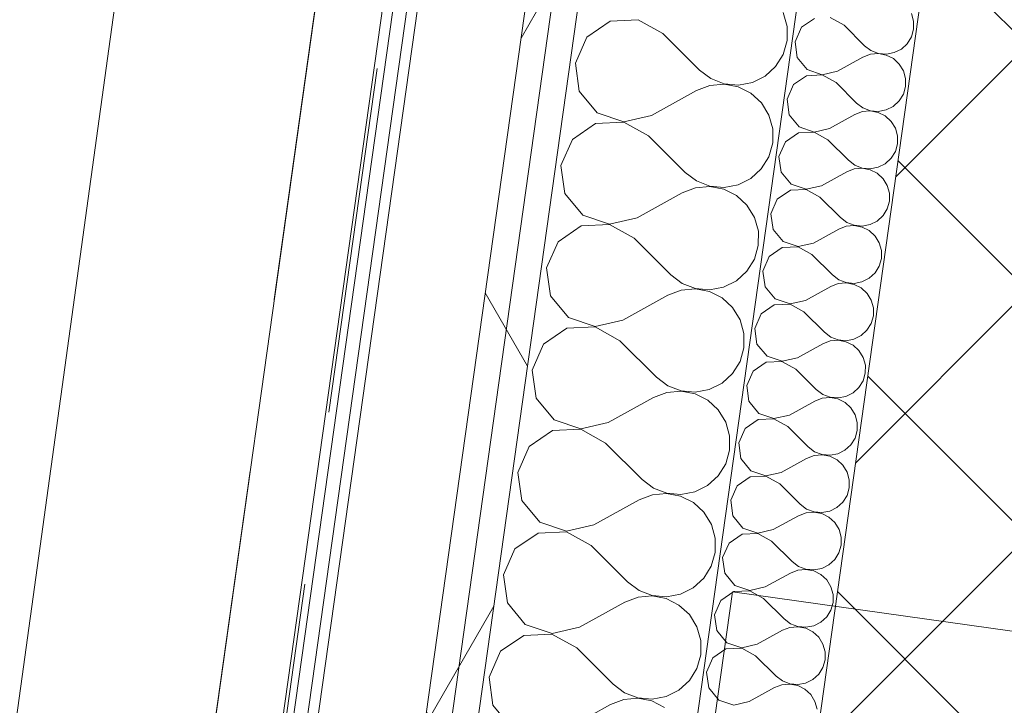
# Model space of a CAD drawing. Header units: millimetres. Extents: x 74467 to 235410, y -65 to 114857.
# Tile 71 of 256: x 84201 to 84769, y 95857 to 96252. Entities that reach past the tile are written whole.
import ezdxf

# ---------------------------------------------------------------- set-up
doc = ezdxf.new("R2010")
doc.units = ezdxf.units.MM
doc.header["$MEASUREMENT"] = 0
doc.linetypes.add('Katkend varjatud', pattern=[300, 200, -100])
doc.linetypes.add('Wipeout_Contour', pattern=[1000, 0, -1000])
for name, color, linetype in [('00 Kunstikonkursi LÜ jaoks asendi 2D', 7, 'Continuous'), ('1232 Välisseinad.AR', 7, 'Continuous'), ('1233 Postid.AR', 7, 'Continuous'), ('1235 Vahelaed.AR', 7, 'Continuous'), ('1245 Klaasfassaadid.AR', 7, 'Continuous'), ('1247 Lamellid.AR', 7, 'Continuous'), ('1248 Vihmaveerennid.AR', 7, 'Continuous')]:
    doc.layers.add(name, color=color, linetype=linetype)

# ---------------------------------------------------------------- blocks, each defined once
blk = doc.blocks.new('Slab_21_1', base_point=(85488.39, 103235.88))
at = {"layer": '1235 Vahelaed.AR', "color": 7, "linetype": 'Continuous', "lineweight": 13, "flags": 128}
blk.add_lwpolyline([(92532.74, 91133.4), (92269.1, 89251.85), (83692.47, 90457.21), (85488.39, 103235.88), (92952.61, 103235.88), (92952.61, 98575.89), (92952.61, 97085.9), (92952.61, 95885.86), (92742.64, 95885.88), (92742.64, 95485.88), (93142.61, 95485.88), (92577.56, 91453.23)], dxfattribs=at)
blk = doc.blocks.new('Beam_26_1', base_point=(83688.44, 92548.12))
at = {"color": 254, "linetype": 'Wipeout_Contour', "lineweight": 0, "ltscale": 508920.643524}
blk.add_wipeout([(83846.88, 92525.86), (84650.6, 98244.65), (84492.16, 98266.92), (83688.44, 92548.12)], dxfattribs=at).dxf.layer = '1247 Lamellid.AR'
at = {"layer": '1247 Lamellid.AR', "color": 7, "linetype": 'Continuous', "lineweight": 13, "flags": 128}
for points in [[(83688.44, 92548.12), (84492.16, 98266.92)], [(83846.88, 92525.86), (84650.6, 98244.65)]]:
    blk.add_lwpolyline(points, dxfattribs=at)
blk = doc.blocks.new('Beam_49_1', base_point=(83688.44, 92548.12))
at = {"layer": '1247 Lamellid.AR', "color": 7, "linetype": 'Katkend varjatud', "lineweight": 13, "flags": 128}
for points in [[(83688.44, 92548.12), (84492.16, 98266.92)], [(83846.88, 92525.86), (84650.6, 98244.65)]]:
    blk.add_lwpolyline(points, dxfattribs=at)
blk = doc.blocks.new('*X1314')
at = {"layer": '1232 Välisseinad.AR', "color": 252, "linetype": 'Continuous', "lineweight": 13, "true_color": 0x8c8d8c}
for p, q in [((84643.54, 96248.04), (84641.31, 96255.94)), ((84541.5, 96251), (84528.08, 96241.8)), ((84557.75, 96251.76), (84541.5, 96251)), ((84571.97, 96243.88), (84557.75, 96251.76)), ((84571.97, 96243.88), (84593.06, 96222.88)), ((84643.53, 96239.83), (84643.54, 96248.04)), ((84528.08, 96241.8), (84521.5, 96226.93)), ((84641.28, 96231.93), (84643.53, 96239.83)), ((84636.95, 96224.95), (84641.28, 96231.93)), ((84521.5, 96226.93), (84523.73, 96210.81)), ((84593.06, 96222.88), (84599.63, 96217.94)), ((84630.89, 96219.42), (84636.95, 96224.95)), ((84607.25, 96214.75), (84599.08, 96214.03)), ((84599.63, 96217.94), (84607.29, 96214.99)), ((84615.32, 96213.22), (84607.25, 96214.75)), ((84607.29, 96214.99), (84615.47, 96214.24)), ((84615.47, 96214.24), (84623.54, 96215.76)), ((84623.54, 96215.76), (84630.89, 96219.42)), ((84523.73, 96210.81), (84534.09, 96198.28)), ((84565.34, 96196.72), (84591.41, 96211.09)), ((84599.08, 96214.03), (84591.41, 96211.09)), ((84622.66, 96209.54), (84615.32, 96213.22)), ((84628.72, 96203.99), (84622.66, 96209.54)), ((84633.02, 96197), (84628.72, 96203.99)), ((84534.09, 96198.28), (84549.5, 96193.06)), ((84533.21, 96192.05), (84519.8, 96182.86)), ((84549.46, 96192.82), (84533.21, 96192.05)), ((84563.69, 96184.93), (84549.46, 96192.82)), ((84549.5, 96193.06), (84565.34, 96196.72)), ((84635.26, 96189.1), (84633.02, 96197)), ((84635.25, 96180.89), (84635.26, 96189.1)), ((84519.8, 96182.86), (84513.22, 96167.98)), ((84563.69, 96184.93), (84584.78, 96163.93)), ((84632.99, 96172.99), (84635.25, 96180.89)), ((84628.67, 96166.01), (84632.99, 96172.99)), ((84513.22, 96167.98), (84515.44, 96151.87)), ((84584.78, 96163.93), (84591.34, 96159)), ((84622.6, 96160.48), (84628.67, 96166.01)), ((84591.34, 96159), (84599, 96156.05)), ((84615.25, 96156.81), (84622.6, 96160.48)), ((84515.44, 96151.87), (84525.8, 96139.33)), ((84557.06, 96137.78), (84583.12, 96152.15)), ((84590.79, 96155.08), (84583.12, 96152.15)), ((84598.97, 96155.81), (84590.79, 96155.08)), ((84607.04, 96154.27), (84598.97, 96155.81)), ((84599, 96156.05), (84607.18, 96155.3)), ((84614.38, 96150.59), (84607.04, 96154.27)), ((84607.18, 96155.3), (84615.25, 96156.81)), ((84620.43, 96145.04), (84614.38, 96150.59)), ((84624.74, 96138.05), (84620.43, 96145.04)), ((84525.8, 96139.33), (84541.21, 96134.11)), ((84541.21, 96134.11), (84557.06, 96137.78)), ((84626.97, 96130.15), (84624.74, 96138.05)), ((84524.93, 96133.11), (84511.51, 96123.91)), ((84541.18, 96133.88), (84524.93, 96133.11)), ((84555.4, 96125.99), (84541.18, 96133.88)), ((84626.96, 96121.94), (84626.97, 96130.15)), ((84511.51, 96123.91), (84504.93, 96109.04)), ((84555.4, 96125.99), (84576.5, 96104.99)), ((84624.71, 96114.04), (84626.96, 96121.94)), ((84620.39, 96107.06), (84624.71, 96114.04)), ((84504.93, 96109.04), (84507.16, 96092.92)), ((84614.32, 96101.53), (84620.39, 96107.06)), ((84576.5, 96104.99), (84583.06, 96100.06)), ((84606.97, 96097.87), (84614.32, 96101.53)), ((84582.51, 96096.14), (84574.84, 96093.2)), ((84590.69, 96096.86), (84582.51, 96096.14)), ((84583.06, 96100.06), (84590.72, 96097.1)), ((84598.75, 96095.33), (84590.69, 96096.86)), ((84590.72, 96097.1), (84598.9, 96096.35)), ((84606.09, 96091.65), (84598.75, 96095.33)), ((84598.9, 96096.35), (84606.97, 96097.87)), ((84507.16, 96092.92), (84517.52, 96080.39)), ((84548.78, 96078.83), (84574.84, 96093.2)), ((84612.15, 96086.1), (84606.09, 96091.65)), ((84616.46, 96079.11), (84612.15, 96086.1)), ((84517.52, 96080.39), (84532.93, 96075.17)), ((84532.93, 96075.17), (84548.78, 96078.83)), ((84618.69, 96071.21), (84616.46, 96079.11)), ((84516.65, 96074.16), (84503.23, 96064.97)), ((84532.89, 96074.93), (84516.65, 96074.16)), ((84547.12, 96067.04), (84532.89, 96074.93)), ((84547.12, 96067.04), (84568.21, 96046.05)), ((84618.68, 96063), (84618.69, 96071.21)), ((84503.23, 96064.97), (84496.65, 96050.09)), ((84616.43, 96055.1), (84618.68, 96063)), ((84496.65, 96050.09), (84498.87, 96033.98)), ((84612.1, 96048.12), (84616.43, 96055.1)), ((84568.21, 96046.05), (84574.77, 96041.11)), ((84606.03, 96042.59), (84612.1, 96048.12)), ((84574.77, 96041.11), (84582.44, 96038.16)), ((84590.61, 96037.41), (84598.68, 96038.93)), ((84598.68, 96038.93), (84606.03, 96042.59)), ((84498.87, 96033.98), (84509.24, 96021.44)), ((84540.49, 96019.89), (84566.55, 96034.26)), ((84574.22, 96037.19), (84566.55, 96034.26)), ((84582.4, 96037.92), (84574.22, 96037.19)), ((84590.47, 96036.38), (84582.4, 96037.92)), ((84582.44, 96038.16), (84590.61, 96037.41)), ((84597.81, 96032.7), (84590.47, 96036.38)), ((84603.86, 96027.16), (84597.81, 96032.7)), ((84608.17, 96020.16), (84603.86, 96027.16)), ((84509.24, 96021.44), (84524.64, 96016.22)), ((84524.61, 96015.99), (84508.36, 96015.22)), ((84538.83, 96008.1), (84524.61, 96015.99)), ((84524.64, 96016.22), (84540.49, 96019.89)), ((84610.41, 96012.26), (84608.17, 96020.16)), ((84508.36, 96015.22), (84494.94, 96006.02)), ((84610.4, 96004.05), (84610.41, 96012.26)), ((84494.94, 96006.02), (84488.37, 95991.15)), ((84538.83, 96008.1), (84559.93, 95987.1)), ((84608.14, 95996.16), (84610.4, 96004.05)), ((84603.82, 95989.18), (84608.14, 95996.16)), ((84488.37, 95991.15), (84490.59, 95975.03)), ((84597.75, 95983.64), (84603.82, 95989.18)), ((84559.93, 95987.1), (84566.49, 95982.17)), ((84566.49, 95982.17), (84574.15, 95979.21)), ((84590.4, 95979.98), (84597.75, 95983.64)), ((84565.94, 95978.25), (84558.27, 95975.31)), ((84574.12, 95978.97), (84565.94, 95978.25)), ((84582.18, 95977.44), (84574.12, 95978.97)), ((84574.15, 95979.21), (84582.33, 95978.47)), ((84589.52, 95973.76), (84582.18, 95977.44)), ((84582.33, 95978.47), (84590.4, 95979.98)), ((84490.59, 95975.03), (84500.95, 95962.5)), ((84532.21, 95960.94), (84558.27, 95975.31)), ((84595.58, 95968.21), (84589.52, 95973.76)), ((84599.89, 95961.22), (84595.58, 95968.21)), ((84500.95, 95962.5), (84516.36, 95957.28)), ((84516.36, 95957.28), (84532.21, 95960.94)), ((84602.12, 95953.32), (84599.89, 95961.22)), ((84500.08, 95956.27), (84486.66, 95947.08)), ((84516.33, 95957.04), (84500.08, 95956.27)), ((84530.55, 95949.15), (84516.33, 95957.04)), ((84602.11, 95945.11), (84602.12, 95953.32)), ((84530.55, 95949.15), (84551.64, 95928.16)), ((84486.66, 95947.08), (84480.08, 95932.2)), ((84599.86, 95937.21), (84602.11, 95945.11)), ((84595.53, 95930.23), (84599.86, 95937.21)), ((84480.08, 95932.2), (84482.31, 95916.09)), ((84551.64, 95928.16), (84558.21, 95923.22)), ((84589.46, 95924.7), (84595.53, 95930.23)), ((84557.66, 95919.3), (84549.99, 95916.37)), ((84565.83, 95920.03), (84557.66, 95919.3)), ((84558.21, 95923.22), (84565.87, 95920.27)), ((84573.9, 95918.49), (84565.83, 95920.03)), ((84565.87, 95920.27), (84574.05, 95919.52)), ((84574.05, 95919.52), (84582.12, 95921.04)), ((84582.12, 95921.04), (84589.46, 95924.7)), ((84482.31, 95916.09), (84492.67, 95903.55)), ((84523.92, 95902), (84549.99, 95916.37)), ((84581.24, 95914.81), (84573.9, 95918.49)), ((84587.3, 95909.27), (84581.24, 95914.81)), ((84591.6, 95902.28), (84587.3, 95909.27)), ((84492.67, 95903.55), (84508.07, 95898.34)), ((84593.84, 95894.37), (84591.6, 95902.28)), ((84491.79, 95897.33), (84478.38, 95888.13)), ((84508.04, 95898.1), (84491.79, 95897.33)), ((84522.27, 95890.21), (84508.04, 95898.1)), ((84508.07, 95898.34), (84523.92, 95902)), ((84593.83, 95886.16), (84593.84, 95894.37)), ((84478.38, 95888.13), (84471.8, 95873.26)), ((84522.27, 95890.21), (84543.36, 95869.21)), ((84591.57, 95878.27), (84593.83, 95886.16)), ((84587.25, 95871.29), (84591.57, 95878.27)), ((84471.8, 95873.26), (84474.02, 95857.15)), ((84543.36, 95869.21), (84549.92, 95864.28)), ((84581.18, 95865.75), (84587.25, 95871.29)), ((84549.92, 95864.28), (84557.58, 95861.32)), ((84573.83, 95862.09), (84581.18, 95865.75)), ((84474.02, 95857.15), (84484.38, 95844.61)), ((84515.64, 95843.05), (84541.7, 95857.42)), ((84549.37, 95860.36), (84541.7, 95857.42)), ((84557.55, 95861.09), (84549.37, 95860.36)), ((84565.62, 95859.55), (84557.55, 95861.09)), ((84557.58, 95861.32), (84565.76, 95860.58)), ((84572.96, 95855.87), (84565.62, 95859.55)), ((84565.76, 95860.58), (84573.83, 95862.09))]:
    blk.add_line(p, q, dxfattribs=at)
blk = doc.blocks.new('*X1315')
at = {"layer": '1232 Välisseinad.AR', "color": 252, "linetype": 'Continuous', "lineweight": 13, "true_color": 0x8c8d8c}
for p, q in [((84716.47, 96251.01), (84715.22, 96255.43)), ((84659.33, 96252.66), (84651.81, 96247.51)), ((84676.39, 96248.68), (84668.43, 96253.09)), ((84676.39, 96248.68), (84688.2, 96236.92)), ((84716.47, 96246.41), (84716.47, 96251.01)), ((84651.81, 96247.51), (84648.13, 96239.18)), ((84715.21, 96241.99), (84716.47, 96246.41)), ((84648.13, 96239.18), (84649.38, 96230.16)), ((84709.39, 96234.98), (84712.78, 96238.08)), ((84712.78, 96238.08), (84715.21, 96241.99)), ((84691.57, 96231.96), (84687.28, 96230.32)), ((84688.2, 96236.92), (84691.88, 96234.15)), ((84696.15, 96232.37), (84691.57, 96231.96)), ((84691.88, 96234.15), (84696.17, 96232.5)), ((84700.67, 96231.51), (84696.15, 96232.37)), ((84696.17, 96232.5), (84700.75, 96232.08)), ((84704.78, 96229.45), (84700.67, 96231.51)), ((84700.75, 96232.08), (84705.27, 96232.93)), ((84705.27, 96232.93), (84709.39, 96234.98)), ((84649.38, 96230.16), (84655.18, 96223.14)), ((84672.68, 96222.27), (84687.28, 96230.32)), ((84708.17, 96226.34), (84704.78, 96229.45)), ((84710.58, 96222.42), (84708.17, 96226.34)), ((84663.79, 96220.08), (84654.69, 96219.65)), ((84655.18, 96223.14), (84663.81, 96220.22)), ((84671.75, 96215.67), (84663.79, 96220.08)), ((84663.81, 96220.22), (84672.68, 96222.27)), ((84711.83, 96218), (84710.58, 96222.42)), ((84647.18, 96214.51), (84643.49, 96206.17)), ((84654.69, 96219.65), (84647.18, 96214.51)), ((84671.75, 96215.67), (84683.57, 96203.91)), ((84711.83, 96213.4), (84711.83, 96218)), ((84708.14, 96205.07), (84710.57, 96208.98)), ((84710.57, 96208.98), (84711.83, 96213.4)), ((84643.49, 96206.17), (84644.74, 96197.15)), ((84683.57, 96203.91), (84687.24, 96201.15)), ((84704.75, 96201.97), (84708.14, 96205.07)), ((84668.04, 96189.26), (84682.64, 96197.31)), ((84686.93, 96198.95), (84682.64, 96197.31)), ((84691.51, 96199.36), (84686.93, 96198.95)), ((84687.24, 96201.15), (84691.53, 96199.49)), ((84696.03, 96198.5), (84691.51, 96199.36)), ((84691.53, 96199.49), (84696.11, 96199.07)), ((84700.14, 96196.44), (84696.03, 96198.5)), ((84696.11, 96199.07), (84700.63, 96199.92)), ((84700.63, 96199.92), (84704.75, 96201.97)), ((84644.74, 96197.15), (84650.54, 96190.13)), ((84703.53, 96193.33), (84700.14, 96196.44)), ((84705.94, 96189.42), (84703.53, 96193.33)), ((84650.05, 96186.65), (84642.54, 96181.5)), ((84659.15, 96187.08), (84650.05, 96186.65)), ((84650.54, 96190.13), (84659.17, 96187.21)), ((84667.11, 96182.66), (84659.15, 96187.08)), ((84659.17, 96187.21), (84668.04, 96189.26)), ((84707.2, 96184.99), (84705.94, 96189.42)), ((84642.54, 96181.5), (84638.85, 96173.17)), ((84667.11, 96182.66), (84678.93, 96170.9)), ((84705.93, 96175.97), (84707.19, 96180.39)), ((84707.19, 96180.39), (84707.2, 96184.99)), ((84703.51, 96172.06), (84705.93, 96175.97)), ((84638.85, 96173.17), (84640.1, 96164.14)), ((84678.93, 96170.9), (84682.6, 96168.14)), ((84695.99, 96166.91), (84700.11, 96168.96)), ((84700.11, 96168.96), (84703.51, 96172.06)), ((84640.1, 96164.14), (84645.9, 96157.12)), ((84663.4, 96156.25), (84678, 96164.3)), ((84682.29, 96165.94), (84678, 96164.3)), ((84686.87, 96166.35), (84682.29, 96165.94)), ((84682.6, 96168.14), (84686.89, 96166.48)), ((84691.39, 96165.49), (84686.87, 96166.35)), ((84686.89, 96166.48), (84691.47, 96166.06)), ((84695.5, 96163.43), (84691.39, 96165.49)), ((84691.47, 96166.06), (84695.99, 96166.91)), ((84698.89, 96160.32), (84695.5, 96163.43)), ((84701.3, 96156.41), (84698.89, 96160.32)), ((84645.41, 96153.64), (84637.9, 96148.49)), ((84654.51, 96154.07), (84645.41, 96153.64)), ((84645.9, 96157.12), (84654.53, 96154.2)), ((84662.48, 96149.65), (84654.51, 96154.07)), ((84654.53, 96154.2), (84663.4, 96156.25)), ((84702.56, 96151.98), (84701.3, 96156.41)), ((84702.55, 96147.38), (84702.56, 96151.98)), ((84637.9, 96148.49), (84634.21, 96140.16)), ((84662.48, 96149.65), (84674.29, 96137.89)), ((84701.29, 96142.96), (84702.55, 96147.38)), ((84698.87, 96139.05), (84701.29, 96142.96)), ((84634.21, 96140.16), (84635.46, 96131.13)), ((84674.29, 96137.89), (84677.96, 96135.13)), ((84677.96, 96135.13), (84682.25, 96133.47)), ((84691.35, 96133.9), (84695.47, 96135.95)), ((84695.47, 96135.95), (84698.87, 96139.05)), ((84635.46, 96131.13), (84641.26, 96124.11)), ((84658.76, 96123.24), (84673.36, 96131.29)), ((84677.65, 96132.93), (84673.36, 96131.29)), ((84682.23, 96133.34), (84677.65, 96132.93)), ((84686.75, 96132.48), (84682.23, 96133.34)), ((84682.25, 96133.47), (84686.83, 96133.05)), ((84690.86, 96130.42), (84686.75, 96132.48)), ((84686.83, 96133.05), (84691.35, 96133.9)), ((84694.25, 96127.31), (84690.86, 96130.42)), ((84641.26, 96124.11), (84649.89, 96121.19)), ((84696.67, 96123.4), (84694.25, 96127.31)), ((84640.77, 96120.63), (84633.26, 96115.48)), ((84649.87, 96121.06), (84640.77, 96120.63)), ((84657.84, 96116.64), (84649.87, 96121.06)), ((84649.89, 96121.19), (84658.76, 96123.24)), ((84697.92, 96118.97), (84696.67, 96123.4)), ((84697.91, 96114.37), (84697.92, 96118.97)), ((84633.26, 96115.48), (84629.57, 96107.15)), ((84657.84, 96116.64), (84669.65, 96104.88)), ((84696.65, 96109.95), (84697.91, 96114.37)), ((84629.57, 96107.15), (84630.82, 96098.12)), ((84694.23, 96106.04), (84696.65, 96109.95)), ((84669.65, 96104.88), (84673.32, 96102.12)), ((84673.32, 96102.12), (84677.61, 96100.46)), ((84682.19, 96100.05), (84686.71, 96100.89)), ((84686.71, 96100.89), (84690.83, 96102.95)), ((84690.83, 96102.95), (84694.23, 96106.04)), ((84630.82, 96098.12), (84636.62, 96091.1)), ((84654.13, 96090.23), (84668.72, 96098.28)), ((84673.02, 96099.92), (84668.72, 96098.28)), ((84677.6, 96100.33), (84673.02, 96099.92)), ((84682.11, 96099.47), (84677.6, 96100.33)), ((84677.61, 96100.46), (84682.19, 96100.05)), ((84686.22, 96097.41), (84682.11, 96099.47)), ((84689.61, 96094.3), (84686.22, 96097.41)), ((84636.62, 96091.1), (84645.25, 96088.18)), ((84645.25, 96088.18), (84654.13, 96090.23)), ((84692.03, 96090.39), (84689.61, 96094.3)), ((84693.28, 96085.96), (84692.03, 96090.39)), ((84636.13, 96087.62), (84628.62, 96082.47)), ((84645.23, 96088.05), (84636.13, 96087.62)), ((84653.2, 96083.63), (84645.23, 96088.05)), ((84693.27, 96081.37), (84693.28, 96085.96)), ((84628.62, 96082.47), (84624.93, 96074.14)), ((84653.2, 96083.63), (84665.01, 96071.87)), ((84692.01, 96076.94), (84693.27, 96081.37)), ((84624.93, 96074.14), (84626.18, 96065.12)), ((84686.19, 96069.94), (84689.59, 96073.03)), ((84689.59, 96073.03), (84692.01, 96076.94)), ((84668.38, 96066.91), (84664.08, 96065.27)), ((84665.01, 96071.87), (84668.68, 96069.11)), ((84672.96, 96067.32), (84668.38, 96066.91)), ((84668.68, 96069.11), (84672.98, 96067.46)), ((84677.47, 96066.46), (84672.96, 96067.32)), ((84672.98, 96067.46), (84677.55, 96067.04)), ((84677.55, 96067.04), (84682.07, 96067.89)), ((84682.07, 96067.89), (84686.19, 96069.94)), ((84626.18, 96065.12), (84631.98, 96058.09)), ((84649.49, 96057.22), (84664.08, 96065.27)), ((84681.58, 96064.4), (84677.47, 96066.46)), ((84684.97, 96061.29), (84681.58, 96064.4)), ((84687.39, 96057.38), (84684.97, 96061.29)), ((84631.98, 96058.09), (84640.61, 96055.17)), ((84640.61, 96055.17), (84649.49, 96057.22)), ((84688.64, 96052.95), (84687.39, 96057.38)), ((84631.49, 96054.61), (84623.98, 96049.46)), ((84640.59, 96055.04), (84631.49, 96054.61)), ((84648.56, 96050.62), (84640.59, 96055.04)), ((84648.56, 96050.62), (84660.37, 96038.86)), ((84688.63, 96048.36), (84688.64, 96052.95)), ((84623.98, 96049.46), (84620.3, 96041.13)), ((84687.37, 96043.93), (84688.63, 96048.36)), ((84620.3, 96041.13), (84621.54, 96032.11)), ((84660.37, 96038.86), (84664.05, 96036.1)), ((84681.55, 96036.93), (84684.95, 96040.03)), ((84684.95, 96040.03), (84687.37, 96043.93)), ((84663.74, 96033.91), (84659.44, 96032.26)), ((84668.32, 96034.31), (84663.74, 96033.91)), ((84664.05, 96036.1), (84668.34, 96034.45)), ((84672.83, 96033.45), (84668.32, 96034.31)), ((84668.34, 96034.45), (84672.92, 96034.03)), ((84676.95, 96031.39), (84672.83, 96033.45)), ((84672.92, 96034.03), (84677.43, 96034.88)), ((84677.43, 96034.88), (84681.55, 96036.93)), ((84621.54, 96032.11), (84627.34, 96025.09)), ((84644.85, 96024.22), (84659.44, 96032.26)), ((84680.34, 96028.29), (84676.95, 96031.39)), ((84682.75, 96024.37), (84680.34, 96028.29)), ((84626.85, 96021.6), (84619.34, 96016.45)), ((84635.95, 96022.03), (84626.85, 96021.6)), ((84627.34, 96025.09), (84635.97, 96022.16)), ((84643.92, 96017.61), (84635.95, 96022.03)), ((84635.97, 96022.16), (84644.85, 96024.22)), ((84684, 96019.95), (84682.75, 96024.37)), ((84619.34, 96016.45), (84615.66, 96008.12)), ((84643.92, 96017.61), (84655.73, 96005.86)), ((84683.99, 96015.35), (84684, 96019.95)), ((84680.31, 96007.02), (84682.73, 96010.93)), ((84682.73, 96010.93), (84683.99, 96015.35)), ((84615.66, 96008.12), (84616.9, 95999.1)), ((84655.73, 96005.86), (84659.41, 96003.09)), ((84676.91, 96003.92), (84680.31, 96007.02)), ((84616.9, 95999.1), (84622.71, 95992.08)), ((84640.21, 95991.21), (84654.8, 95999.25)), ((84659.1, 96000.9), (84654.8, 95999.25)), ((84663.68, 96001.3), (84659.1, 96000.9)), ((84659.41, 96003.09), (84663.7, 96001.44)), ((84668.2, 96000.44), (84663.68, 96001.3)), ((84663.7, 96001.44), (84668.28, 96001.02)), ((84672.31, 95998.38), (84668.2, 96000.44)), ((84668.28, 96001.02), (84672.8, 96001.87)), ((84672.8, 96001.87), (84676.91, 96003.92)), ((84675.7, 95995.28), (84672.31, 95998.38)), ((84678.11, 95991.36), (84675.7, 95995.28)), ((84622.22, 95988.59), (84614.7, 95983.44)), ((84631.31, 95989.02), (84622.22, 95988.59)), ((84622.71, 95992.08), (84631.33, 95989.16)), ((84639.28, 95984.6), (84631.31, 95989.02)), ((84631.33, 95989.16), (84640.21, 95991.21)), ((84679.36, 95986.94), (84678.11, 95991.36)), ((84614.7, 95983.44), (84611.02, 95975.11)), ((84639.28, 95984.6), (84651.09, 95972.85)), ((84678.09, 95977.92), (84679.35, 95982.34)), ((84679.35, 95982.34), (84679.36, 95986.94)), ((84675.67, 95974.01), (84678.09, 95977.92)), ((84611.02, 95975.11), (84612.26, 95966.09)), ((84651.09, 95972.85), (84654.77, 95970.08)), ((84668.16, 95968.86), (84672.27, 95970.91)), ((84672.27, 95970.91), (84675.67, 95974.01)), ((84612.26, 95966.09), (84618.07, 95959.07)), ((84635.57, 95958.2), (84650.16, 95966.24)), ((84654.46, 95967.89), (84650.16, 95966.24)), ((84659.04, 95968.3), (84654.46, 95967.89)), ((84654.77, 95970.08), (84659.06, 95968.43)), ((84663.56, 95967.44), (84659.04, 95968.3)), ((84659.06, 95968.43), (84663.64, 95968.01)), ((84667.67, 95965.37), (84663.56, 95967.44)), ((84663.64, 95968.01), (84668.16, 95968.86)), ((84671.06, 95962.27), (84667.67, 95965.37)), ((84618.07, 95959.07), (84626.69, 95956.15)), ((84673.47, 95958.35), (84671.06, 95962.27)), ((84617.58, 95955.58), (84610.06, 95950.43)), ((84626.68, 95956.01), (84617.58, 95955.58)), ((84634.64, 95951.6), (84626.68, 95956.01)), ((84626.69, 95956.15), (84635.57, 95958.2)), ((84674.72, 95953.93), (84673.47, 95958.35)), ((84674.72, 95949.33), (84674.72, 95953.93)), ((84610.06, 95950.43), (84606.38, 95942.1)), ((84634.64, 95951.6), (84646.45, 95939.84)), ((84673.45, 95944.91), (84674.72, 95949.33)), ((84606.38, 95942.1), (84607.62, 95933.08)), ((84671.03, 95941), (84673.45, 95944.91)), ((84646.45, 95939.84), (84650.13, 95937.07)), ((84650.13, 95937.07), (84654.42, 95935.42)), ((84663.52, 95935.85), (84667.63, 95937.9)), ((84667.63, 95937.9), (84671.03, 95941)), ((84607.62, 95933.08), (84613.43, 95926.06)), ((84630.93, 95925.19), (84645.53, 95933.24)), ((84649.82, 95934.88), (84645.53, 95933.24)), ((84654.4, 95935.29), (84649.82, 95934.88)), ((84658.92, 95934.43), (84654.4, 95935.29)), ((84654.42, 95935.42), (84659, 95935)), ((84663.03, 95932.36), (84658.92, 95934.43)), ((84659, 95935), (84663.52, 95935.85)), ((84666.42, 95929.26), (84663.03, 95932.36)), ((84613.43, 95926.06), (84622.05, 95923.14)), ((84622.05, 95923.14), (84630.93, 95925.19)), ((84668.83, 95925.34), (84666.42, 95929.26)), ((84670.08, 95920.92), (84668.83, 95925.34)), ((84612.94, 95922.57), (84605.42, 95917.42)), ((84622.04, 95923), (84612.94, 95922.57)), ((84630, 95918.59), (84622.04, 95923)), ((84670.08, 95916.32), (84670.08, 95920.92)), ((84605.42, 95917.42), (84601.74, 95909.09)), ((84630, 95918.59), (84641.81, 95906.83)), ((84668.81, 95911.9), (84670.08, 95916.32)), ((84601.74, 95909.09), (84602.98, 95900.07)), ((84662.99, 95904.89), (84666.39, 95907.99)), ((84666.39, 95907.99), (84668.81, 95911.9)), ((84641.81, 95906.83), (84645.49, 95904.06)), ((84649.76, 95902.28), (84645.18, 95901.87)), ((84645.49, 95904.06), (84649.78, 95902.41)), ((84654.28, 95901.42), (84649.76, 95902.28)), ((84649.78, 95902.41), (84654.36, 95901.99)), ((84654.36, 95901.99), (84658.88, 95902.84)), ((84658.88, 95902.84), (84662.99, 95904.89)), ((84602.98, 95900.07), (84608.79, 95893.05)), ((84626.29, 95892.18), (84640.89, 95900.23)), ((84645.18, 95901.87), (84640.89, 95900.23)), ((84658.39, 95899.36), (84654.28, 95901.42)), ((84661.78, 95896.25), (84658.39, 95899.36)), ((84608.79, 95893.05), (84617.42, 95890.13)), ((84617.42, 95890.13), (84626.29, 95892.18)), ((84664.19, 95892.33), (84661.78, 95896.25)), ((84665.44, 95887.91), (84664.19, 95892.33)), ((84608.3, 95889.57), (84600.78, 95884.42)), ((84617.4, 95890), (84608.3, 95889.57)), ((84625.36, 95885.58), (84617.4, 95890)), ((84625.36, 95885.58), (84637.17, 95873.82)), ((84665.44, 95883.31), (84665.44, 95887.91)), ((84600.78, 95884.42), (84597.1, 95876.09)), ((84664.18, 95878.89), (84665.44, 95883.31)), ((84597.1, 95876.09), (84598.35, 95867.06)), ((84637.17, 95873.82), (84640.85, 95871.06)), ((84658.35, 95871.88), (84661.75, 95874.98)), ((84661.75, 95874.98), (84664.18, 95878.89)), ((84640.54, 95868.86), (84636.25, 95867.22)), ((84645.12, 95869.27), (84640.54, 95868.86)), ((84640.85, 95871.06), (84645.14, 95869.4)), ((84649.64, 95868.41), (84645.12, 95869.27)), ((84645.14, 95869.4), (84649.72, 95868.98)), ((84653.75, 95866.35), (84649.64, 95868.41)), ((84649.72, 95868.98), (84654.24, 95869.83)), ((84654.24, 95869.83), (84658.35, 95871.88)), ((84598.35, 95867.06), (84604.15, 95860.04)), ((84621.65, 95859.17), (84636.25, 95867.22)), ((84657.14, 95863.24), (84653.75, 95866.35)), ((84659.55, 95859.33), (84657.14, 95863.24)), ((84604.15, 95860.04), (84612.78, 95857.12)), ((84612.78, 95857.12), (84621.65, 95859.17)), ((84660.8, 95854.9), (84659.55, 95859.33))]:
    blk.add_line(p, q, dxfattribs=at)
blk = doc.blocks.new('Wall_351_1', base_point=(84675.78, 94938.98))
at = {"layer": '1232 Välisseinad.AR', "linetype": 'Continuous', "lineweight": 13, "true_color": 0x8c8d8c}
h = blk.add_hatch(dxfattribs=at)
h.set_pattern_fill('Insulatsioon_vill_0001', color=252, style=0, pattern_type=2)
h.set_pattern_definition([(60, (0, 0), (-129.90381, 75), []), (120, (0, 0), (129.90381, 75), [])])
h.paths.add_polyline_path([(84535.62, 96564.3), (84314.33, 94989.78), (84344.04, 94985.6), (84565.32, 96560.13)])
at = {"layer": '1232 Välisseinad.AR', "linetype": 'Continuous', "lineweight": 13, "true_color": 0x50504f}
h = blk.add_hatch(dxfattribs=at)
h.set_pattern_fill('Plokk_õõnesbetoon_0001', color=251, style=0, pattern_type=2)
h.set_pattern_definition([(45, (0, 0), (-70.71068, 70.71068), []), (135, (0, 0), (70.71068, 70.71068), [])])
h.paths.add_polyline_path([(84758.43, 96532.99), (84537.14, 94958.46), (84675.78, 94938.98), (84897.06, 96513.51)])
at = {"layer": '1232 Välisseinad.AR', "color": 7, "linetype": 'Continuous', "lineweight": 13}
for p, q in [((84565.32, 96560.13), (84344.04, 94985.6)), ((84689.11, 96542.73), (84467.82, 94968.21)), ((84758.43, 96532.99), (84537.14, 94958.46))]:
    blk.add_line(p, q, dxfattribs=at)
at = {"layer": '1232 Välisseinad.AR', "color": 7, "linetype": 'Continuous', "lineweight": 13, "flags": 128}
blk.add_lwpolyline([(84535.62, 96564.3), (84314.33, 94989.78)], dxfattribs=at)
at = {"layer": '1232 Välisseinad.AR', "color": 7, "lineweight": 15}
for name in ['*X1314', '*X1315']:
    blk.add_blockref(name, (0, 0), dxfattribs=at)
blk = doc.blocks.new('Column_56_1', base_point=(84782.25, 95696.53))
at = {"layer": '1233 Postid.AR', "linetype": 'Continuous', "lineweight": 13, "true_color": 0x8c8d8c}
h = blk.add_hatch(dxfattribs=at)
h.set_pattern_fill('Betoon_0001', color=252, style=0, pattern_type=2)
h.set_pattern_definition([(0, (0, 0), (0, 623.5383), [60, -300]), (0, (180, 311.8), (0, 623.5383), [60, -300]), (60, (0, 0), (-540, 311.7692), [60, -300]), (60, (360, 0), (-540, 311.7692), [60, -300]), (120, (60, 0), (540, 311.7692), [60, -300]), (120, (420, 0), (540, 311.7692), [60, -300]), (0, (0, 60), (0, 120), [0, -120, 0, -180.00001]), (45, (60, 60), (-84.85282, 84.85282), [0, -90, 0, -150.00001])])
h.paths.add_polyline_path([(84556.36, 95526.32), (84952.47, 95470.65), (85008.14, 95866.75), (84612.03, 95922.42)])
at = {"layer": '1233 Postid.AR', "color": 7, "linetype": 'Continuous', "lineweight": 15, "flags": 128}
blk.add_lwpolyline([(84556.36, 95526.32), (84952.47, 95470.65), (85008.14, 95866.75), (84612.03, 95922.42)], close=True, dxfattribs=at)
blk = doc.blocks.new('Beam_101_1', base_point=(80955.79, 71665.2))
at = {"layer": '1248 Vihmaveerennid.AR', "color": 7, "linetype": 'Katkend varjatud', "lineweight": 13}
blk.add_line((80955.79, 71665.2), (85406.11, 103330.88), dxfattribs=at)
blk = doc.blocks.new('Curtain Wall_14_1')
at = {"layer": '1245 Klaasfassaadid.AR', "color": 7, "linetype": 'Continuous', "lineweight": 13, "flags": 128}
for points in [[(84344.27, 95788.38), (84459.08, 96605.35), (84465.03, 96604.52), (84350.21, 95787.55)], [(84350.21, 95787.55), (84465.03, 96604.52), (84472.95, 96603.41), (84358.13, 95786.44)], [(84358.13, 95786.44), (84472.95, 96603.41), (84478.89, 96602.57), (84364.07, 95785.6)]]:
    blk.add_lwpolyline(points, close=True, dxfattribs=at)

msp = doc.modelspace()

# ---------------------------------------------------------------- block references
at = {"layer": '1235 Vahelaed.AR', "color": 7, "linetype": 'Continuous', "lineweight": 13}
msp.add_blockref('Slab_21_1', (85488.39, 103235.88), dxfattribs=at)

# ---------------------------------------------------------------- next in the draw order: block references
at = {"layer": '1247 Lamellid.AR', "color": 7, "lineweight": 13}
msp.add_blockref('Beam_26_1', (83688.44, 92548.12), dxfattribs=at)

# ---------------------------------------------------------------- next in the draw order: block references
msp.add_blockref('Beam_49_1', (83688.44, 92548.12), dxfattribs=at)

# ---------------------------------------------------------------- next in the draw order: wipeouts: each hides what was drawn before it
at = {"color": 254, "linetype": 'Wipeout_Contour', "lineweight": 0, "ltscale": 2114394.831306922}
msp.add_wipeout([(85800.25, 114798.65), (85283.24, 113762.08), (81457.73, 105547.95), (79754.16, 98873.6), (74744.97, 58252.08), (78840.97, 57691.95), (79724.49, 63897.37), (78115.95, 65420.54), (79009.94, 71803.14), (79406.07, 71747.66), (79876.29, 75104.89), (81262.75, 74910.7), (81927.68, 79472.56), (80911.87, 79614.84), (81132.41, 81189.47), (82153.05, 81046.52), (85252.01, 103464.94), (90613.76, 114702.21)], dxfattribs=at).dxf.layer = '00 Kunstikonkursi LÜ jaoks asendi 2D'

# ---------------------------------------------------------------- next in the draw order: linework, layer by layer
at = {"layer": '00 Kunstikonkursi LÜ jaoks asendi 2D', "color": 63, "linetype": 'Continuous', "lineweight": 13, "true_color": 0xbcc992}
msp.add_line((82153.05, 81046.52), (85252.01, 103464.94), dxfattribs=at)
at = {"layer": '00 Kunstikonkursi LÜ jaoks asendi 2D', "color": 7, "linetype": 'Continuous', "lineweight": 13, "flags": 128}
msp.add_lwpolyline([(85800.25, 114798.65), (85283.24, 113762.08), (81457.73, 105547.95), (79754.16, 98873.6), (74744.97, 58252.08), (78840.97, 57691.95), (79724.49, 63897.37), (78115.95, 65420.54), (79009.94, 71803.14), (79406.07, 71747.66), (79876.29, 75104.89), (81262.75, 74910.7), (81927.68, 79472.56), (80911.87, 79614.84), (81132.41, 81189.47), (82153.05, 81046.52), (85252.01, 103464.94), (90613.76, 114702.21)], close=True, dxfattribs=at)
msp.add_lwpolyline([(85800.25, 114798.65), (85283.24, 113762.08), (81457.73, 105547.95), (79754.16, 98873.6), (74744.97, 58252.08), (78840.97, 57691.95), (79724.49, 63897.37), (78115.95, 65420.54), (79009.94, 71803.14), (79406.07, 71747.66), (79876.29, 75104.89), (81262.75, 74910.7), (81927.68, 79472.56), (80911.87, 79614.84), (81132.41, 81189.47), (82153.05, 81046.52), (85252.01, 103464.94), (90613.76, 114702.21)], close=True, dxfattribs=at)
msp.add_lwpolyline([(85800.25, 114798.65), (85283.24, 113762.08), (81457.73, 105547.95), (79754.16, 98873.6), (74744.97, 58252.08), (78840.97, 57691.95), (79724.49, 63897.37), (78115.95, 65420.54), (79009.94, 71803.14), (79406.07, 71747.66), (79876.29, 75104.89), (81262.75, 74910.7), (81927.68, 79472.56), (80911.87, 79614.84), (81132.41, 81189.47), (82153.05, 81046.52), (85252.01, 103464.94), (90613.76, 114702.21)], close=True, dxfattribs=at)
msp.add_lwpolyline([(85800.25, 114798.65), (85283.24, 113762.08), (81457.73, 105547.95), (79754.16, 98873.6), (74744.97, 58252.08), (78840.97, 57691.95), (79724.49, 63897.37), (78115.95, 65420.54), (79009.94, 71803.14), (79406.07, 71747.66), (79876.29, 75104.89), (81262.75, 74910.7), (81927.68, 79472.56), (80911.87, 79614.84), (81132.41, 81189.47), (82153.05, 81046.52), (85252.01, 103464.94), (90613.76, 114702.21)], close=True, dxfattribs=at)

# ---------------------------------------------------------------- next in the draw order: block references
at = {"layer": '1232 Välisseinad.AR', "color": 7, "lineweight": 15}
msp.add_blockref('Wall_351_1', (84675.78, 94938.98), dxfattribs=at)
at = {"layer": '1233 Postid.AR', "color": 7, "lineweight": 15}
msp.add_blockref('Column_56_1', (84782.25, 95696.53), dxfattribs=at)
at = {"layer": '1248 Vihmaveerennid.AR', "color": 7, "lineweight": 13}
msp.add_blockref('Beam_101_1', (80955.79, 71665.2), dxfattribs=at)

# ---------------------------------------------------------------- next in the draw order: block references
at = {"layer": '1245 Klaasfassaadid.AR', "linetype": 'Continuous', "lineweight": 0}
msp.add_blockref('Curtain Wall_14_1', (0, 0), dxfattribs=at)

doc.saveas('drawing.dxf')
